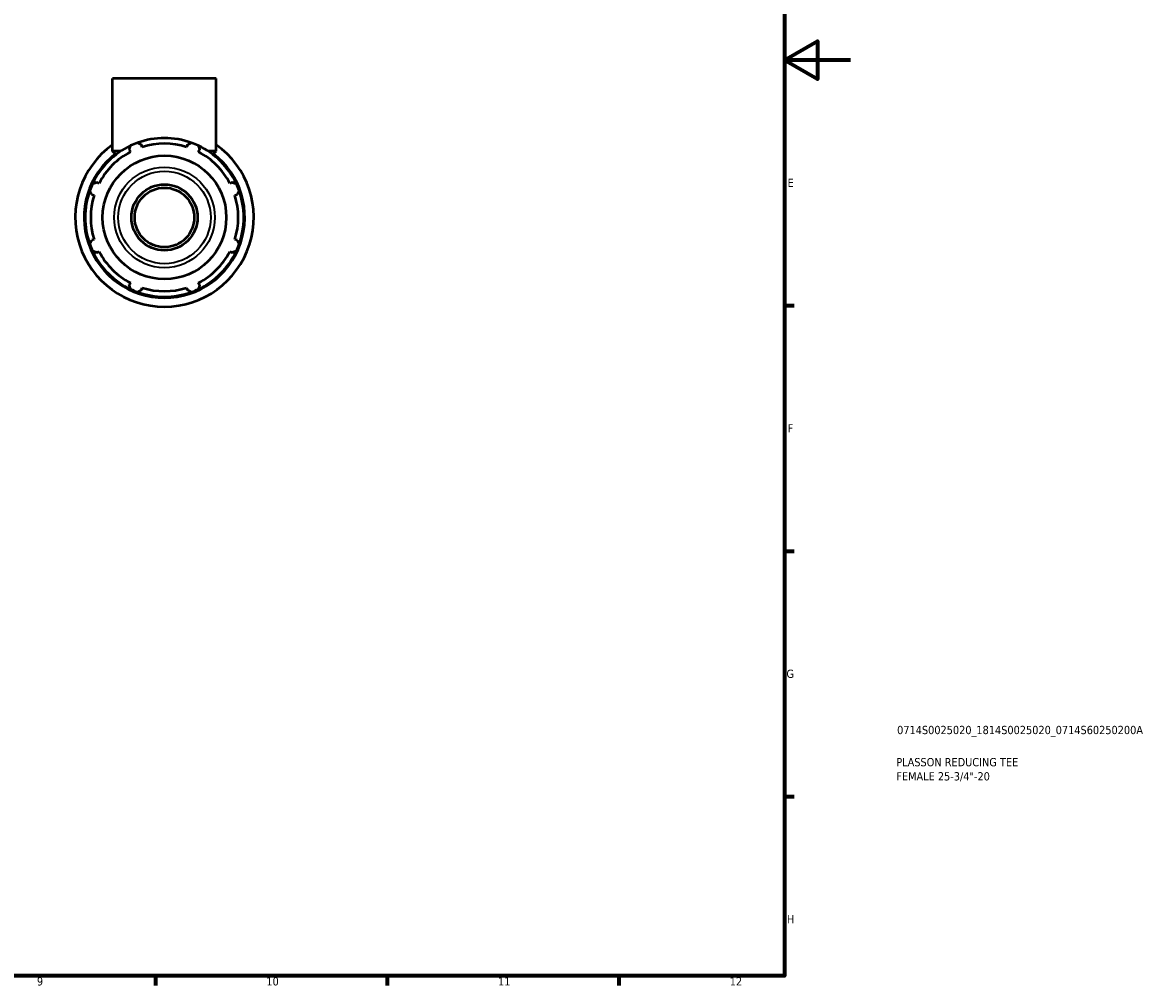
# Model space of a CAD drawing. Header units: millimetres. Extents: x 0 to 931, y 0 to 737.
# Tile 5 of 6: x 591 to 931, y 17 to 308. Entities that reach past the tile are written whole.
import ezdxf

# ---------------------------------------------------------------- set-up
doc = ezdxf.new("R2010")
doc.units = ezdxf.units.MM
for name, color, linetype, lineweight in [('Border (ISO)', 7, 'Continuous', 70), ('Title (ISO)', 7, 'Continuous', 50), ('Visible (ISO)', 7, 'Continuous', 50), ('Visible Narrow (ISO)', 7, 'Continuous', 35)]:
    doc.layers.add(name, color=color, linetype=linetype, lineweight=lineweight)
doc.styles.add('Note Text (ISO)', font='tahoma.ttf')

# ---------------------------------------------------------------- blocks, each defined once
blk = doc.blocks.new('Borders Default Border')
at = {"layer": 'Border (ISO)'}
for p, q in [((821, 222.75), (823.9, 222.75)), ((821, 148.5), (823.9, 148.5)), ((821, 74.25), (823.9, 74.25)), ((630.75, 20), (630.75, 17.1)), ((700.83, 20), (700.83, 17.1)), ((770.92, 20), (770.92, 17.1))]:
    blk.add_line(p, q, dxfattribs=at)
at = {"layer": 'Border (ISO)', "flags": 128}
for points in [[(20, 20), (20, 574), (821, 574), (821, 20), (20, 20)], [(841, 297), (821, 297), (831, 302.77), (831, 291.23), (821, 297)]]:
    blk.add_lwpolyline(points, dxfattribs=at)
at = {"layer": 'Border (ISO)', "color": 232, "true_color": 0xca0064, "char_height": 2.5, "attachment_point": 7, "style": 'Note Text (ISO)'}
for s, insert in [('E', (821.94, 258.63)), ('F', (822, 184.38)), ('G', (821.61, 110.08)), ('H', (821.74, 35.88)), ('9', (594.88, 17.05)), ('10', (664.29, 17.05)), ('11', (734.37, 17.1)), ('12', (804.46, 17.1))]:
    blk.add_mtext(s, dxfattribs=dict(at, insert=insert))
blk = doc.blocks.new('Title Blocks ISO')
at = {"layer": 'Title (ISO)', "color": 232, "true_color": 0xca0064, "style": 'Note Text (ISO)'}
for tag, p in [('PART_NUMBER_001', (34.08, 73.13)), ('DESCRIPTION_001', (33.84, 63.4)), ('DESCRIPTION_002', (33.84, 59.12))]:
    blk.add_attdef(tag, p, '', height=2.5, dxfattribs=at)

msp = doc.modelspace()

# ---------------------------------------------------------------- linework, layer by layer
at = {"layer": 'Visible (ISO)'}
for p, q in [((649.14, 291.427), (617.788, 291.427)), ((617.788, 269.427), (617.788, 291.427)), ((649.14, 269.427), (649.14, 291.427)), ((620.197, 269.427), (617.788, 269.427)), ((618.793, 268.422), (617.788, 269.427)), ((622.825, 269.864), (623.158, 269.225)), ((626.752, 270.714), (626.535, 271.401)), ((640.392, 271.401), (640.176, 270.714)), ((643.77, 269.225), (644.102, 269.864)), ((649.14, 269.427), (646.73, 269.427)), ((648.134, 268.422), (649.14, 269.427)), ((613.666, 259.734), (613.027, 260.066)), ((653.9, 260.066), (653.262, 259.734)), ((611.49, 256.356), (612.177, 256.139)), ((654.751, 256.139), (655.437, 256.356)), ((612.177, 242.716), (611.49, 242.499)), ((655.437, 242.499), (654.751, 242.716)), ((613.027, 238.789), (613.666, 239.121)), ((653.262, 239.121), (653.9, 238.789)), ((623.158, 229.629), (622.825, 228.991)), ((644.102, 228.991), (643.77, 229.629)), ((626.535, 227.454), (626.752, 228.14)), ((640.176, 228.14), (640.392, 227.454))]:
    msp.add_line(p, q, dxfattribs=at)
for radius in [18.693, 10, 9]:
    msp.add_circle((633.464, 249.427), radius, dxfattribs=at)
for radius, start, end in [(24, 70.20802, 109.79198), (27, 125.49236, 54.50764), (24, 115.20802, 154.79198), (24, 109.79198, 115.20802), (22.32, 72.5, 107.5), (24, 64.79198, 70.20802), (24, 25.20802, 64.79198), (24.3, 127.77173, 52.22827), (22.32, 117.5, 152.5), (22.32, 27.5, 62.5), (24, 154.79198, 160.20802), (24, 19.79198, 25.20802), (24, 160.20802, 199.79198), (22.32, 162.5, 197.5), (22.32, 342.5, 17.5), (24, 340.20802, 19.79198), (24, 199.79198, 205.20802), (24, 205.20802, 244.79198), (22.32, 207.5, 242.5), (24, 295.20802, 334.79198), (22.32, 297.5, 332.5), (24, 334.79198, 340.20802), (24, 244.79198, 250.20802), (24, 250.20802, 289.79198), (22.32, 252.5, 287.5), (24, 289.79198, 295.20802)]:
    msp.add_arc((633.464, 249.427), radius, start, end, dxfattribs=at)
for points, weights in [([(622.825, 269.864), (623.029, 270.49), (623.242, 271.142)], [1.00501959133, 1.00291609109, 1]), ([(625.337, 272.01), (625.949, 271.699), (626.535, 271.401)], [1, 1.00291609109, 1.00501959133]), ([(640.392, 271.401), (640.979, 271.699), (641.59, 272.01)], [1.00501959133, 1.00291609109, 1]), ([(643.685, 271.142), (643.898, 270.49), (644.102, 269.864)], [1, 1.00291609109, 1.00501959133]), ([(611.749, 259.649), (612.401, 259.862), (613.027, 260.066)], [1, 1.00291609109, 1.00501959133]), ([(653.9, 260.066), (654.526, 259.862), (655.178, 259.649)], [1.00501959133, 1.00291609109, 1]), ([(611.49, 256.356), (611.192, 256.943), (610.881, 257.554)], [1.00501959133, 1.00291609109, 1]), ([(656.046, 257.554), (655.735, 256.943), (655.437, 256.356)], [1, 1.00291609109, 1.00501959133]), ([(610.881, 241.301), (611.192, 241.912), (611.49, 242.499)], [1, 1.00291609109, 1.00501959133]), ([(655.437, 242.499), (655.735, 241.912), (656.046, 241.301)], [1.00501959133, 1.00291609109, 1]), ([(613.027, 238.789), (612.401, 238.993), (611.749, 239.206)], [1.00501959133, 1.00291609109, 1]), ([(655.178, 239.206), (654.526, 238.993), (653.9, 238.789)], [1, 1.00291609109, 1.00501959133]), ([(623.242, 227.713), (623.029, 228.365), (622.825, 228.991)], [1, 1.00291609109, 1.00501959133]), ([(644.102, 228.991), (643.898, 228.365), (643.685, 227.713)], [1.00501959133, 1.00291609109, 1]), ([(626.535, 227.454), (625.949, 227.156), (625.337, 226.845)], [1.00501959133, 1.00291609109, 1]), ([(641.59, 226.845), (640.979, 227.156), (640.392, 227.454)], [1, 1.00291609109, 1.00501959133])]:
    msp.add_rational_spline(points, weights, degree=2, dxfattribs=at)
at = {"layer": 'Visible Narrow (ISO)'}
for radius in [15.21, 13.988]:
    msp.add_circle((633.464, 249.427), radius, dxfattribs=at)

# ---------------------------------------------------------------- block references
msp.add_blockref('Borders Default Border', (0, 0))
msp.add_blockref('Title Blocks ISO', (821, 20)).add_auto_attribs({'PART_NUMBER_001': '0714S0025020_1814S0025020_0714S60250200A', 'DESCRIPTION_001': 'PLASSON REDUCING TEE', 'DESCRIPTION_002': 'FEMALE 25-3/4"-20'})

doc.saveas('drawing.dxf')
